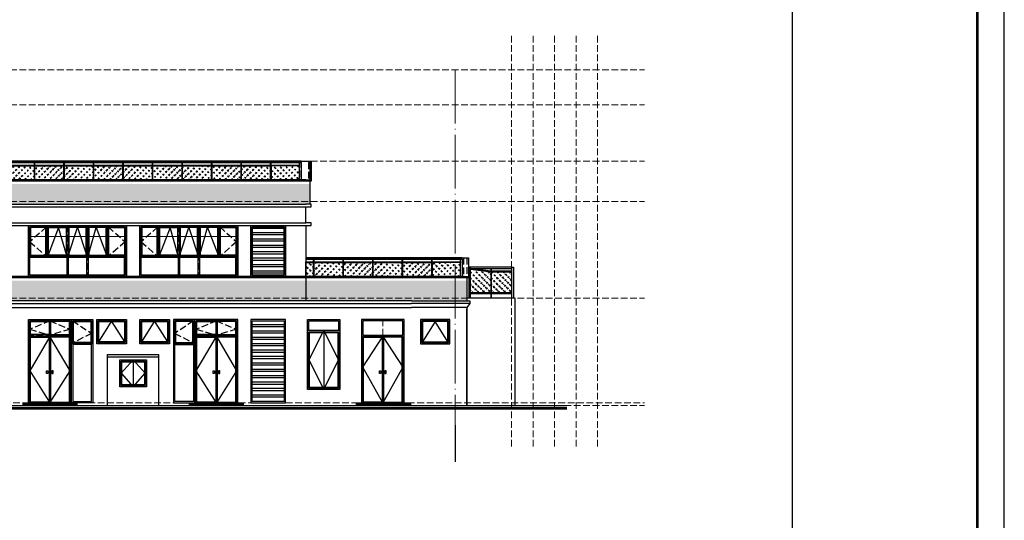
# Model space of a CAD drawing. Extents: x 447288 to 563800, y -194684 to 241749.
# Tile 71 of 91: x 527129 to 563800, y -868 to 17775. Entities that reach past the tile are written whole.
import ezdxf

# ---------------------------------------------------------------- set-up
doc = ezdxf.new("R2010")
doc.units = 0
doc.header["$LTSCALE"] = 1000
for name, pattern in [('__DASH', [0.35, 0.25, -0.1]), ('DASH', [0.35, 0.25, -0.1]), ('DOTE', [2.42, 2, -0.2, 0.02, -0.2])]:
    doc.linetypes.add(name, pattern=pattern)
doc.layers.add('A-ASIS', color=115, linetype='DASH', lineweight=0, plot=False)
for name, color, linetype in [('A-ELEV-HATCH', 8, 'Continuous'), ('A-ELEV-HRAL', 3, 'Continuous'), ('A-ELEV-WIN1', 135, 'Continuous'), ('A-GRND', 7, 'Continuous'), ('A-OVER', 7, 'Continuous'), ('A-PUB_HATCH', 8, 'Continuous'), ('AXIS', 3, 'Continuous'), ('PUB_TITLE', 4, 'Continuous'), ('STAIR', 2, 'Continuous')]:
    doc.layers.add(name, color=color, linetype=linetype)
doc.layers.add('DOTE', color=10, linetype='DOTE', lineweight=9)

# ---------------------------------------------------------------- blocks, each defined once
blk = doc.blocks.new('DFGHXD')
at = {"layer": 'A-OVER'}
h = blk.add_hatch(dxfattribs=at)
h.set_pattern_fill('玻璃1', color=8, scale=20)
h.set_pattern_definition([(45, (0, 8), (-97.976716, 97.976716), [44.8, -115.2]), (45, (19.2, 16), (-97.976716, 97.976716), [19.2, -140.8]), (45, (0, 16), (-97.976716, 97.976716), [32, -128]), (45, (9.6, 8), (107.48023, -107.48023), [40, -120]), (45, (0, 0), (-97.976716, 97.976716), [64, -96]), (45, (0, 24), (-97.976716, 97.976716), [16, -144])])
h.paths.add_polyline_path([(673792, 21102), (672722, 21102), (672722, 20577), (673792, 20577)])
at = {"layer": 'A-ELEV-HRAL', "color": 46}
for points in [[(672692, 21227), (672722, 21227), (672722, 20577), (672692, 20577)], [(672722, 21102), (673792, 21102), (673792, 21127), (672722, 21127)]]:
    blk.add_lwpolyline(points, close=True, dxfattribs=at)
at = {"layer": 'A-OVER', "color": 8}
blk.add_lwpolyline([(673792, 21102), (672722, 21102), (672722, 20577), (673792, 20577)], close=True, dxfattribs=at)
blk = doc.blocks.new('dfdsv')
at = {"layer": 'A-ELEV-WIN1'}
for points in [[(676749, 53234), (676749, 54234), (677749, 54234), (677749, 53234)], [(676799, 53284), (676799, 54184), (677699, 54184), (677699, 53284)], [(676824, 53309), (676824, 54159), (677674, 54159), (677674, 53309)]]:
    blk.add_lwpolyline(points, close=True, dxfattribs=at)
for points in [[(677248, 54234), (676799, 53734), (677249, 53234), (677699, 53734), (677249, 54234)], [(677248, 54234), (677249, 53234)]]:
    blk.add_lwpolyline(points, dxfattribs=at)
blk = doc.blocks.new('asdaf')
at = {"layer": 'A-OVER'}
blk.add_lwpolyline([(676299, 52534), (676299, 54434), (678199, 54434), (678199, 52534)], dxfattribs=at)
blk.add_lwpolyline([(676299, 54434), (678199, 54434), (678199, 54334), (676299, 54334)], close=True, dxfattribs=at)
blk.add_blockref('dfdsv', (0, 0), dxfattribs=at)
blk = doc.blocks.new('DFBDF')
at = {"layer": 'A-ASIS'}
for p, q in [((680799, 55734), (680799, 52634)), ((681599, 52634), (681599, 55734)), ((681599, 52634), (681599, 55734)), ((681599, 55134), (679999, 55134)), ((681599, 54835), (682399, 54835))]:
    blk.add_line(p, q, dxfattribs=at)
at = {"layer": 'A-ELEV-WIN1'}
for points in [[(679999, 55734), (682399, 55734), (682399, 52634), (681599, 52634), (681599, 52634), (679999, 52634), (679999, 52634), (679999, 52634)], [(680049, 55684), (681549, 55684), (681549, 55159), (680049, 55159)], [(680049, 55684), (680799, 55684), (680799, 55159), (680049, 55159)], [(680074, 55659), (680774, 55659), (680774, 55184), (680074, 55184)], [(680799, 55159), (681549, 55159), (681549, 55684), (680799, 55684)], [(680824, 55184), (681524, 55184), (681524, 55659), (680824, 55659)], [(681599, 55734), (682399, 55734), (682399, 52634), (681599, 52634)], [(681649, 55684), (682349, 55684), (682349, 54860), (681649, 54860)], [(681674, 55659), (682324, 55659), (682324, 54885), (681674, 54885)], [(680049, 55109), (680799, 55109), (680799, 52634), (680049, 52634)], [(680074, 55084), (680774, 55084), (680774, 52659), (680074, 52659)], [(681549, 55109), (680799, 55109), (680799, 52634), (681549, 52634)], [(681524, 55084), (680824, 55084), (680824, 52659), (681524, 52659)], [(682349, 54810), (681649, 54810), (681649, 52684), (682349, 52684)], [(680674, 53822), (680724, 53822), (680724, 53722), (680674, 53722)], [(680924, 53822), (680874, 53822), (680874, 53722), (680924, 53722)]]:
    blk.add_lwpolyline(points, close=True, dxfattribs=at)
at = {"layer": 'A-ELEV-WIN1', "linetype": '__DASH'}
for points in [[(680799, 55684), (680049, 55372), (680799, 55159)], [(680799, 55684), (681549, 55372), (680799, 55159)], [(681649, 55684), (682349, 55222), (681649, 54860)]]:
    blk.add_lwpolyline(points, dxfattribs=at)
at = {"layer": 'A-ELEV-WIN1'}
blk.add_lwpolyline([(680799, 55109), (680049, 53822), (680799, 52634), (681549, 53822), (680799, 55109)], dxfattribs=at)
at = {"layer": 'A-OVER'}
blk.add_lwpolyline([(679999, 55734), (682399, 55734), (682399, 52634), (682099, 52634), (682099, 52634), (680499, 52634), (680499, 52634), (679999, 52634)], close=True, dxfattribs=at)
blk = doc.blocks.new('ASDFF')
at = {"layer": 'A-ELEV-WIN1'}
for points in [[(676499, 55334), (677599, 55334), (677599, 54434), (676499, 54434)], [(676549, 55284), (677549, 55284), (677549, 54484), (676549, 54484)], [(676574, 55259), (677524, 55259), (677524, 54509), (676574, 54509)]]:
    blk.add_lwpolyline(points, close=True, dxfattribs=at)
blk.add_lwpolyline([(676574, 54509), (677049, 55259), (677524, 54509)], dxfattribs=at)
blk = doc.blocks.new('SDFGSDGF')
at = {"layer": 'A-ELEV-WIN1'}
h = blk.add_hatch(dxfattribs=at)
h.set_pattern_fill('ANSI32', color=256, scale=50, angle=315, style=0)
h.set_pattern_definition([(0, (0, 0), (6e-14, 238.125), []), (0, (79.38, -79.38), (6e-14, 238.125), [])])
h.paths.add_polyline_path([(678369, 55684), (679569, 55684), (679569, 52684), (678369, 52684)])
for points in [[(679619, 55734), (678319, 55734), (678319, 52634), (679619, 52634)], [(678369, 55684), (679569, 55684), (679569, 52684), (678369, 52684)]]:
    blk.add_lwpolyline(points, close=True, dxfattribs=at)
blk = doc.blocks.new('ASDFA')
at = {"layer": 'A-ELEV-WIN1'}
for points in [[(775291, 55134), (775291, 55534), (776499, 55534), (776499, 55134)], [(775341, 55134), (775341, 55484), (776449, 55484), (776449, 55134)], [(775898, 55134), (775341, 54034), (775899, 52934), (776449, 54034), (775899, 55134)], [(775898, 55134), (775899, 52934)]]:
    blk.add_lwpolyline(points, dxfattribs=at)
for points in [[(775291, 52934), (775291, 55134), (776499, 55134), (776499, 52934)], [(775341, 52984), (775341, 55084), (776449, 55084), (776449, 52984)], [(775366, 53009), (775366, 55059), (776424, 55059), (776424, 53009)]]:
    blk.add_lwpolyline(points, close=True, dxfattribs=at)
blk = doc.blocks.new('SDFGDSG')
at = {"layer": 'A-ELEV-WIN1'}
h = blk.add_hatch(dxfattribs=at)
h.set_pattern_fill('ANSI32', color=256, scale=50, angle=315, style=0)
h.set_pattern_definition([(0, (0, 3900), (6e-14, 238.125), []), (0, (79.38, 3820.63), (6e-14, 238.125), [])])
h.paths.add_polyline_path([(774329, 59184), (773129, 59184), (773129, 57384), (774329, 57384)])
for points in [[(773079, 59234), (774379, 59234), (774379, 57334), (773079, 57334)], [(773079, 59234), (774379, 59234), (774379, 57334), (773079, 57334)], [(774329, 59184), (773129, 59184), (773129, 57384), (774329, 57384)], [(773129, 59184), (774329, 59184), (774329, 57384), (773129, 57384)]]:
    blk.add_lwpolyline(points, close=True, dxfattribs=at)
blk = doc.blocks.new('DFGDGHR')
at = {"layer": 'A-OVER'}
h = blk.add_hatch(dxfattribs=at)
h.set_pattern_fill('玻璃1', color=8, scale=20)
h.set_pattern_definition([(45, (48967.07, 67708.13), (-97.976716, 97.976716), [44.8, -115.2]), (45, (48986.27, 67716.13), (-97.976716, 97.976716), [19.2, -140.8]), (45, (48967.07, 67716.13), (-97.976716, 97.976716), [32, -128]), (45, (48976.67, 67708.13), (107.48023, -107.48023), [40, -120]), (45, (48967.07, 67700.13), (-97.976716, 97.976716), [64, -96]), (45, (48967.07, 67724.13), (-97.976716, 97.976716), [16, -144])])
h.paths.add_polyline_path([(722759, 88447), (721689, 88447), (721689, 87922), (722759, 87922)])
at = {"layer": 'A-ELEV-HRAL', "color": 46}
for points in [[(721659, 88572), (721689, 88572), (721689, 87922), (721659, 87922)], [(721689, 88447), (722759, 88447), (722759, 88472), (721689, 88472)]]:
    blk.add_lwpolyline(points, close=True, dxfattribs=at)
at = {"layer": 'A-OVER', "color": 8}
blk.add_lwpolyline([(722759, 88447), (721689, 88447), (721689, 87922), (722759, 87922)], close=True, dxfattribs=at)
blk = doc.blocks.new('xfzds')
at = {"layer": 'A-ASIS', "color": 3, "linetype": '__DASH', "ltscale": 0.1}
for points in [[(735524, 67996), (734899, 67996), (734899, 67645), (735524, 67645)], [(737824, 67996), (738449, 67996), (738449, 67645), (737824, 67645)]]:
    blk.add_lwpolyline(points, close=True, dxfattribs=at)
at = {"layer": 'A-ASIS'}
for points in [[(735549, 68046), (735549, 66920)], [(736299, 68046), (736299, 66146)], [(737049, 68046), (737049, 66146)], [(737799, 68046), (737799, 66921)], [(734874, 66895), (738449, 66895)]]:
    blk.add_lwpolyline(points, dxfattribs=at)
at = {"layer": 'A-ASIS', "color": 2, "linetype": '__DASH', "ltscale": 0.1}
for points in [[(735574, 67996), (736274, 67996), (736274, 67645), (735574, 67645)], [(737024, 67996), (736324, 67996), (736324, 67645), (737024, 67645)], [(737774, 67996), (737074, 67996), (737074, 67645), (737774, 67645)]]:
    blk.add_lwpolyline(points, close=True, dxfattribs=at)
at = {"layer": 'A-ELEV-WIN1'}
for points in [[(734849, 68046), (738499, 68046), (738499, 66145), (734849, 66145)], [(734899, 67996), (738449, 67996), (738449, 66195), (734899, 66195)], [(735499, 67971), (734924, 67971), (734924, 66945), (735499, 66945)], [(735599, 67971), (736249, 67971), (736249, 66946), (735599, 66945)], [(736999, 67971), (736349, 67971), (736349, 66946), (736999, 66945)], [(737749, 67971), (737099, 67971), (737099, 66946), (737749, 66945)], [(737849, 67971), (738424, 67971), (738424, 66946), (737849, 66945)], [(734899, 66870), (736274, 66871), (736274, 66196), (734899, 66195)], [(737024, 66871), (736324, 66871), (736324, 66196), (737024, 66196)], [(738424, 66870), (737074, 66871), (737074, 66196), (738424, 66195)]]:
    blk.add_lwpolyline(points, close=True, dxfattribs=at)
for points in [[(734899, 66921), (734899, 67996), (735524, 67996), (735524, 66920)], [(736274, 66921), (736274, 67996), (735574, 67996), (735574, 66920)], [(736274, 66921), (735974, 67971), (735574, 66920)], [(737024, 66921), (737024, 67996), (736324, 67996), (736324, 66921)], [(736324, 66921), (736674, 67971), (737024, 66921)], [(737074, 66921), (737074, 67996), (737774, 67996), (737774, 66921)], [(737074, 66921), (737374, 67971), (737774, 66920)], [(738449, 66921), (738449, 67996), (737824, 67996), (737824, 66921)], [(734899, 66920), (738424, 66920)], [(734899, 66870), (738424, 66870)]]:
    blk.add_lwpolyline(points, dxfattribs=at)
at = {"layer": 'A-ELEV-WIN1', "linetype": '__DASH'}
for points in [[(735524, 67995), (734899, 67445), (735524, 66896)], [(737824, 67995), (738449, 67445), (737824, 66896)]]:
    blk.add_lwpolyline(points, dxfattribs=at)

msp = doc.modelspace()

# ---------------------------------------------------------------- hatches: boundary and pattern name
at = {"layer": 'A-ELEV-HATCH'}
h = msp.add_hatch(dxfattribs=at)
h.set_pattern_fill('DOTS', color=256, scale=100, style=0)
h.set_pattern_definition([(360, (-312626.91, -925.8), (79.375, 158.75), [0, -158.75])])
h.paths.add_polyline_path([(515969.2, 15857.1), (509607.2, 15857.1), (508707.2, 15157.1), (489088.2, 15157.1), (489088.2, 14607.1), (525788.2, 14607.1), (525788.2, 15157.1), (516869.2, 15157.1)])
h.paths.add_polyline_path([(519169.2, 12457.1), (505988.2, 12457.1), (505337.2, 12457.1), (504437.2, 11657.1), (491999.2, 11657.1), (491099.2, 12457.1), (472318.6, 12457.1), (472318.6, 12257.1), (472318.6, 10907.1), (537787.6, 10907.4), (537938.2, 10907.2), (537938.2, 11657.1), (520069.2, 11657.1)])
h.paths.add_polyline_path([(543788.2, 8057.1), (523465.9, 8057.1), (522565.9, 8857.1), (502610.4, 8857.1), (501710.4, 8057.1), (494215.9, 8057.1), (493315.9, 8857.1), (472318.6, 8857.1), (472318.6, 7507.1), (472318.6, 7307.1), (541715.8, 7307.1), (543788.2, 7307.1)])
at = {"layer": 'A-OVER'}
h = msp.add_hatch(dxfattribs=at)
h.set_pattern_fill('玻璃1', color=8, scale=20)
h.set_pattern_definition([(45, (-129635.98, -16612.43), (-97.976716, 97.976716), [44.8, -115.2]), (45, (-129616.78, -16604.43), (-97.976716, 97.976716), [19.2, -140.8]), (45, (-129635.98, -16604.43), (-97.976716, 97.976716), [32, -128]), (45, (-129626.38, -16612.43), (107.48023, -107.48023), [40, -120]), (45, (-129635.98, -16620.43), (-97.976716, 97.976716), [64, -96]), (45, (-129635.98, -16596.43), (-97.976716, 97.976716), [16, -144])])
h.paths.add_polyline_path([(537548.2, 12332.1), (536493.2, 12332.1), (536493.2, 11807.1), (537548.2, 11807.1)])
h = msp.add_hatch(dxfattribs=at)
h.set_pattern_fill('玻璃1', color=8, scale=20)
h.set_pattern_definition([(45, (-172603.05, -49019.03), (-97.976716, 97.976716), [44.8, -115.2]), (45, (-172583.85, -49011.03), (-97.976716, 97.976716), [19.2, -140.8]), (45, (-172603.05, -49011.03), (-97.976716, 97.976716), [32, -128]), (45, (-172593.45, -49019.03), (107.48023, -107.48023), [40, -120]), (45, (-172603.05, -49027.03), (-97.976716, 97.976716), [64, -96]), (45, (-172603.05, -49003.03), (-97.976716, 97.976716), [16, -144])])
h.paths.add_polyline_path([(537788.2, 8727.1), (538063.2, 8727.1), (538063.2, 8207.1), (537788.2, 8207.1)])
h = msp.add_hatch(dxfattribs=at)
h.set_pattern_fill('玻璃1', color=8, scale=20)
h.set_pattern_definition([(45, (-123635.98, -20262.43), (-97.976716, 97.976716), [44.8, -115.2]), (45, (-123616.78, -20254.43), (-97.976716, 97.976716), [19.2, -140.8]), (45, (-123635.98, -20254.43), (-97.976716, 97.976716), [32, -128]), (45, (-123626.38, -20262.43), (107.48023, -107.48023), [40, -120]), (45, (-123635.98, -20270.43), (-97.976716, 97.976716), [64, -96]), (45, (-123635.98, -20246.43), (-97.976716, 97.976716), [16, -144])])
h.paths.add_polyline_path([(543548.2, 8727.1), (542493.2, 8727.1), (542493.2, 8207.1), (543548.2, 8207.1)])
h = msp.add_hatch(dxfattribs=at)
h.set_pattern_fill('玻璃1', color=8, scale=20)
h.set_pattern_definition([(45, (110359.15, 42520.37), (-97.976716, 97.976716), [44.8, -115.2]), (45, (110378.35, 42528.37), (-97.976716, 97.976716), [19.2, -140.8]), (45, (110359.15, 42528.37), (-97.976716, 97.976716), [32, -128]), (45, (110368.75, 42520.37), (107.48023, -107.48023), [40, -120]), (45, (110359.15, 42512.37), (-97.976716, 97.976716), [64, -96]), (45, (110359.15, 42536.37), (-97.976716, 97.976716), [16, -144])])
h.paths.add_polyline_path([(543923.2, 8382.1), (544673.2, 8382.1), (544673.2, 7607.1), (543923.2, 7607.1)])
h = msp.add_hatch(dxfattribs=at)
h.set_pattern_fill('玻璃1', color=8, scale=20)
h.set_pattern_definition([(45, (111139.12, 42520.37), (-97.976716, 97.976716), [44.8, -115.2]), (45, (111158.32, 42528.37), (-97.976716, 97.976716), [19.2, -140.8]), (45, (111139.12, 42528.37), (-97.976716, 97.976716), [32, -128]), (45, (111148.72, 42520.37), (107.48023, -107.48023), [40, -120]), (45, (111139.12, 42512.37), (-97.976716, 97.976716), [64, -96]), (45, (111139.12, 42536.37), (-97.976716, 97.976716), [16, -144])])
h.paths.add_polyline_path([(544703.2, 8382.1), (545453.1, 8382.1), (545453.1, 7607.1), (544703.2, 7607.1)])
at = {"layer": 'A-PUB_HATCH'}
h = msp.add_hatch(dxfattribs=at)
h.set_pattern_fill('普通砖', color=256, scale=10, angle=135)
h.set_pattern_definition([(180, (-12437.692, -12.693), (-2e-15, -25.00001), [])])
h.paths.add_polyline_path([(527253.2, 3407.1), (527253.2, 3507.1), (529253.2, 3507.1), (529253.2, 3407.1)])
h = msp.add_hatch(dxfattribs=at)
h.set_pattern_fill('普通砖', color=256, scale=10, angle=135)
h.set_pattern_definition([(180, (-6237.692, -12.696), (-2e-15, -25.00001), [])])
h.paths.add_polyline_path([(533453.2, 3407.1), (533453.2, 3507.1), (535453.2, 3507.1), (535453.2, 3407.1)])
h = msp.add_hatch(dxfattribs=at)
h.set_pattern_fill('普通砖', color=256, scale=10, angle=135)
h.set_pattern_definition([(180, (-12.693, -12.693), (-2e-15, -25.00001), [])])
h.paths.add_polyline_path([(539678.2, 3407.1), (539678.2, 3507.1), (541678.2, 3507.1), (541678.2, 3407.1)])

# ---------------------------------------------------------------- linework, layer by layer
at = {"layer": 'A-ASIS'}
for p, q in [((545450.7, 17179.8), (545450.7, 1793.8)), ((546250.7, 17179.8), (546250.7, 1793.8)), ((547050.7, 17179.8), (547050.7, 1793.8)), ((547850.7, 17179.8), (547850.7, 1793.8)), ((548650.7, 17179.8), (548650.7, 1793.8)), ((466217, 15907.1), (550402, 15907.1)), ((466217.6, 14607.1), (550402.6, 14607.1)), ((466217.6, 12507.1), (550402.6, 12507.1)), ((466217.6, 11007.1), (550402.6, 11007.1)), ((466217.6, 7407.1), (550402.6, 7407.1)), ((533653.2, 3507.1), (533653.2, 6607.1)), ((533653.2, 3507.1), (533653.2, 6607.1)), ((534453.2, 6607.1), (534453.2, 3507.1)), ((539853.2, 3507.1), (539853.2, 6607.1)), ((540653.2, 6607.1), (540653.2, 3507.1)), ((533653.2, 6007.1), (535253.2, 6007.1)), ((533653.1, 5708), (532853.1, 5708)), ((466217.6, 3407.1), (550402.6, 3407.1)), ((489088.2, 3507.1), (550402.6, 3507.1))]:
    msp.add_line(p, q, dxfattribs=at)
at = {"layer": 'A-ELEV-HRAL', "color": 46}
for p, q in [((545453.2, 8557.1), (543923.2, 8557.1)), ((543923.2, 8512.1), (544673.2, 8512.1)), ((544673.2, 8407.1), (543923.2, 8507.1)), ((543923.2, 8482.1), (544673.2, 8382.1)), ((544673.2, 8512.1), (544673.2, 8407.1)), ((544673.2, 8512.1), (544703.2, 8512.1)), ((544703.2, 8512.1), (545453.2, 8512.1)), ((544703.2, 8407.1), (544703.2, 8512.1)), ((544673.2, 8407.1), (544673.2, 8382.1)), ((544673.2, 8382.1), (544673.2, 7607.1)), ((545453.2, 8407.1), (544703.2, 8407.1)), ((544703.2, 8382.1), (544703.2, 8407.1)), ((544703.2, 8382.1), (545453.2, 8382.1)), ((544703.2, 7607.1), (544703.2, 8382.1)), ((544673.2, 7607.1), (543923.2, 7607.1)), ((543923.2, 7582.1), (544673.2, 7582.1)), ((544673.2, 7607.1), (544673.2, 7582.1)), ((544673.2, 7582.1), (544673.2, 7407.1)), ((545453.2, 7607.1), (544703.2, 7607.1)), ((544703.2, 7582.1), (544703.2, 7607.1)), ((544703.2, 7407.1), (544703.2, 7582.1)), ((544703.2, 7582.1), (545453.2, 7582.1))]:
    msp.add_line(p, q, dxfattribs=at)
for points in [[(525788.2, 12457.1), (537608.2, 12457.1), (537608.2, 12507.1), (525788.2, 12507.1)], [(537788.2, 8857.1), (543608.2, 8857.1), (543608.2, 8907.1), (537788.2, 8907.1)], [(543923.2, 7407.1), (543923.2, 8557.1), (543853.2, 8557.1), (543853.2, 7407.1)], [(545453.2, 7407.1), (545453.2, 8557.1), (545523.2, 8557.1), (545523.2, 7407.1)], [(543853.2, 3407.1), (543853.2, 3407.1), (543923.2, 3407.1)], [(545523.2, 3407.1), (545523.2, 3407.1), (545453.2, 3407.1)]]:
    msp.add_lwpolyline(points, dxfattribs=at)
for points in [[(537548.2, 12332.1), (536493.2, 12332.1), (536493.2, 12357.1), (537548.2, 12357.1)], [(537608.2, 11807.1), (537548.2, 11807.1), (537548.2, 12457.1), (537608.2, 12457.1)], [(538093.2, 8857.1), (538063.2, 8857.1), (538063.2, 8207.1), (538093.2, 8207.1)], [(543608.2, 8207.1), (543548.2, 8207.1), (543548.2, 8857.1), (543608.2, 8857.1)], [(538063.2, 8727.1), (537788.2, 8727.1), (537788.2, 8752.1), (538063.2, 8752.1)], [(543548.2, 8727.1), (542493.2, 8727.1), (542493.2, 8752.1), (543548.2, 8752.1)]]:
    msp.add_lwpolyline(points, close=True, dxfattribs=at)
at = {"layer": 'A-ELEV-WIN1'}
for p, q in [((541453.2, 6607.1), (539853.2, 6607.1)), ((539853.2, 6607.1), (539853.2, 3507.1)), ((541453.2, 3507.1), (541453.2, 6607.1)), ((539853.2, 3507.1), (540953.2, 3507.1)), ((540953.2, 3507.1), (540953.2, 3507.1)), ((540953.2, 3507.1), (541453.2, 3507.1))]:
    msp.add_line(p, q, dxfattribs=at)
for points in [[(535253.2, 6607.1), (532853.2, 6607.1), (532853.2, 3507.1), (533653.2, 3507.1), (533653.2, 3507.1), (535253.2, 3507.1), (535253.2, 3507.1), (535253.2, 3507.1)], [(533653.2, 6607.1), (532853.2, 6607.1), (532853.2, 3507.1), (533653.2, 3507.1)], [(533603.2, 6557.1), (532903.2, 6557.1), (532903.1, 5733), (533603.1, 5733)], [(533578.2, 6532.1), (532928.2, 6532.1), (532928.1, 5758), (533578.1, 5758)], [(535203.2, 6557.1), (533703.2, 6557.1), (533703.2, 6032.1), (535203.2, 6032.1)], [(534453.2, 6032.1), (533703.2, 6032.1), (533703.2, 6557.1), (534453.2, 6557.1)], [(534428.2, 6057.1), (533728.2, 6057.1), (533728.2, 6532.1), (534428.2, 6532.1)], [(535203.2, 6557.1), (534453.2, 6557.1), (534453.2, 6032.1), (535203.2, 6032.1)], [(535178.2, 6532.1), (534478.2, 6532.1), (534478.2, 6057.1), (535178.2, 6057.1)], [(541403.2, 6557.1), (539903.2, 6557.1), (539903.2, 6032.1), (541403.2, 6032.1)], [(533703.2, 5982.1), (534453.2, 5982.1), (534453.2, 3507.1), (533703.2, 3507.1)], [(533728.2, 5957.1), (534428.2, 5957.1), (534428.2, 3532.1), (533728.2, 3532.1)], [(535203.2, 5982.1), (534453.2, 5982.1), (534453.2, 3507.1), (535203.2, 3507.1)], [(535178.2, 5957.1), (534478.2, 5957.1), (534478.2, 3532.1), (535178.2, 3532.1)], [(539903.2, 5982.1), (540653.2, 5982.1), (540653.2, 3507.1), (539903.2, 3507.1)], [(539928.2, 5957.1), (540628.2, 5957.1), (540628.2, 3532.1), (539928.2, 3532.1)], [(541403.2, 5982.1), (540653.2, 5982.1), (540653.2, 3507.1), (541403.2, 3507.1)], [(541378.2, 5957.1), (540678.2, 5957.1), (540678.2, 3532.1), (541378.2, 3532.1)], [(532903.1, 5683), (533603.1, 5683), (533603.2, 3557.1), (532903.2, 3557.1)], [(534328.2, 4694.6), (534378.2, 4694.6), (534378.2, 4594.6), (534328.2, 4594.6)], [(534578.2, 4694.6), (534528.2, 4694.6), (534528.2, 4594.6), (534578.2, 4594.6)], [(540528.2, 4694.6), (540578.2, 4694.6), (540578.2, 4594.6), (540528.2, 4594.6)], [(540778.2, 4694.6), (540728.2, 4694.6), (540728.2, 4594.6), (540778.2, 4594.6)]]:
    msp.add_lwpolyline(points, close=True, dxfattribs=at)
at = {"layer": 'A-ELEV-WIN1', "linetype": '__DASH'}
for points in [[(533603.2, 6557.1), (532903.2, 6094.6), (533603.1, 5733)], [(534453.2, 6557.1), (533703.2, 6244.6), (534453.2, 6032.1)], [(534453.2, 6557.1), (535203.2, 6244.6), (534453.2, 6032.1)]]:
    msp.add_lwpolyline(points, dxfattribs=at)
at = {"layer": 'A-ELEV-WIN1'}
for points in [[(534453.2, 5982.1), (535203.2, 4694.6), (534453.2, 3507.1), (533703.2, 4694.6), (534453.2, 5982.1)], [(540653.2, 5982.1), (541403.2, 4832.1), (540653.2, 3507.1), (539903.2, 4832.1), (540653.2, 5982.1)]]:
    msp.add_lwpolyline(points, dxfattribs=at)
at = {"layer": 'A-GRND'}
msp.add_line((469878.8, 3407.1), (547509.3, 3407.1), dxfattribs=at)
at = {"layer": 'A-GRND', "const_width": 100}
msp.add_lwpolyline([(469878.8, 3307.1), (547509.3, 3307.1)], dxfattribs=at)
at = {"layer": 'A-OVER'}
for points in [[(537788.2, 11807.1), (520088.2, 11807.1), (519188.2, 12507.1), (505988.2, 12507.1)], [(525788.2, 12507.2), (537608.2, 12507.1)], [(537503.2, 12507.4), (537988.2, 12507.4), (537988.2, 12457.4), (537938.2, 12457.4)], [(537988.2, 12507.4), (537988.2, 12457.4), (537988.2, 12457.4), (537987.9, 11807.1)], [(537937.9, 11757.1), (520069.2, 11757.1), (519169.2, 12457.1), (505988.2, 12457.1)], [(520088.2, 11807.1), (537987.9, 11807.1), (537987.9, 11757.1), (537938.2, 11757.1)], [(537938.2, 11757.1), (537938.2, 10907.4)], [(472318.6, 10907.1), (537787.6, 10907.4)], [(519773.2, 10107.3), (537787.6, 10107.4)], [(537787.6, 10107.4), (537788.2, 8207.1)], [(543688.2, 8207.1), (523488.2, 8207.1), (522588.2, 8907.1), (502588.2, 8907.1)], [(543788.2, 8157.1), (523465.9, 8157.1), (522565.9, 8857.1), (502610.4, 8857.1)], [(537788.2, 8907.1), (543688.2, 8907.1)], [(543608.2, 8907.1), (543838.2, 8907.1), (543838.2, 8207.1)], [(523488.2, 8207.1), (543838.2, 8207.1), (543838.2, 8157.1), (543788.2, 8157.1)], [(537788.2, 8207.1), (537788.2, 7307.1)], [(543688.2, 8207.1), (543788.2, 8207.1), (543838.2, 8207.1), (543838.2, 8157.1), (543788.2, 8157.1)], [(543788.2, 8157.1), (543788.2, 7407.1)], [(543788.2, 8157.1), (543788.2, 7307.1)], [(541715.8, 7307.1), (472168.6, 7307.1), (472168.6, 7207.1), (472318.6, 7057.1), (541715.8, 7057.1)], [(472168.6, 7207.1), (541715.8, 7207.1)], [(541715.8, 7307.1), (543890, 7307.1), (543890, 7207.1), (543788.2, 7057.1), (541715.8, 7057.1)], [(543890, 7207.1), (541715.8, 7207.1)], [(543788.2, 7057.1), (543788.2, 6057.1)], [(543788.2, 7057.1), (543788.2, 6307.1)], [(543788.2, 3407.1), (543788.2, 6207.1), (543788.2, 6207.1), (543788.2, 6307.1), (543788.2, 6307.1), (543788.2, 7007.1)]]:
    msp.add_lwpolyline(points, dxfattribs=at)
at = {"layer": 'A-OVER', "linetype": '__DASH'}
for points in [[(537553.2, 12506.8), (537553.2, 11807.1)], [(537988.2, 12457.4), (537938.2, 12457.4), (537938.2, 11807.1)]]:
    msp.add_lwpolyline(points, dxfattribs=at)
at = {"layer": 'A-OVER', "elevation": 64.4}
for points in [[(537937.5, 12507.4), (537937.5, 12457.4), (537937.5, 12457.4), (537937.5, 11807.3)], [(472318.5, 10807.1), (537787.6, 10807.1)], [(537987.5, 10907.1), (537787.5, 10907.1)], [(537787.6, 10107.4), (537987.5, 10107.4), (537987.5, 10207.1), (537787.6, 10207.1), (537787.6, 10807.1), (537987.5, 10807.1), (537987.5, 10907.1)], [(472318.5, 10207.1), (537787.6, 10207.1)]]:
    msp.add_lwpolyline(points, dxfattribs=at)
at = {"layer": 'A-OVER', "color": 8}
for points in [[(537548.2, 12332.1), (536493.2, 12332.1), (536493.2, 11807.1), (537548.2, 11807.1)], [(537788.2, 8727.1), (538063.2, 8727.1), (538063.2, 8207.1), (537788.2, 8207.1)], [(543548.2, 8727.1), (542493.2, 8727.1), (542493.2, 8207.1), (543548.2, 8207.1)]]:
    msp.add_lwpolyline(points, close=True, dxfattribs=at)
at = {"layer": 'A-OVER', "linetype": '__DASH', "elevation": 64.4}
msp.add_lwpolyline([(537937.5, 12457.4), (537887.5, 12457.4), (537887.5, 11807.3)], dxfattribs=at)
at = {"layer": 'A-OVER', "color": 8, "linetype": '__DASH'}
for points in [[(543653.2, 8902.1), (543653.2, 8207.1)], [(543788.2, 8907.1), (543788.2, 8207.1)]]:
    msp.add_lwpolyline(points, dxfattribs=at)
at = {"layer": 'A-OVER'}
for points in [[(535253.2, 6607.1), (532853.2, 6607.1), (532853.2, 3507.1), (533153.2, 3507.1), (533153.2, 3507.1), (534753.2, 3507.1), (534753.2, 3507.1), (535253.2, 3507.1)], [(527253.2, 3507.1), (529253.2, 3507.1), (529253.2, 3407.1), (527253.2, 3407.1)], [(533453.2, 3507.1), (535453.2, 3507.1), (535453.2, 3407.1), (533453.2, 3407.1)], [(539678.2, 3407.1), (539678.2, 3507.1), (541678.2, 3507.1), (541678.2, 3407.1)]]:
    msp.add_lwpolyline(points, close=True, dxfattribs=at)
at = {"layer": 'AXIS'}
msp.add_line((543353.2, 2678.2), (543353.2, 1308.1), dxfattribs=at)
at = {"layer": 'DOTE'}
msp.add_line((543353.2, 15907.1), (543353.2, 2232.8), dxfattribs=at)
at = {"layer": 'PUB_TITLE'}
msp.add_line((555899.9, 38304.8), (555899.9, -19095.2), dxfattribs=at)
msp.add_lwpolyline([(563799.9, -20095), (563799.9, 39305), (458699.9, 39305), (458699.9, -20095)], close=True, dxfattribs=at)
at = {"layer": 'PUB_TITLE', "const_width": 100}
msp.add_lwpolyline([(562799.9, -19095), (562799.9, 38305), (461199.9, 38305), (461199.9, -19095)], close=True, dxfattribs=at)
at = {"layer": 'STAIR'}
msp.add_lwpolyline([(543788.2, 7057.1), (543788.2, 3407.1), (545588.2, 3407.1), (545588.2, 7407.1), (543788.2, 7407.1)], dxfattribs=at)

# ---------------------------------------------------------------- block references
at = {"layer": 'A-OVER', "xscale": -1}
for name, p in [('DFGDGHR', (1249351.9, -76115)), ('DFGDGHR', (1250451.9, -76115)), ('DFGDGHR', (1251551.9, -76115)), ('DFGDGHR', (1252651.9, -76115)), ('DFGDGHR', (1253751.9, -76115)), ('DFGDGHR', (1254851.9, -76115)), ('DFGDGHR', (1255951.9, -76115)), ('DFGDGHR', (1257051.9, -76115)), ('DFGDGHR', (1258151.9, -76115)), ('DFGHXD', (1211884.9, -12369.9)), ('DFGHXD', (1212984.9, -12369.9)), ('DFGHXD', (1214084.9, -12369.9)), ('DFGHXD', (1215184.9, -12369.9)), ('ASDFF', (1219652.4, -48727))]:
    msp.add_blockref(name, p, dxfattribs=at)
at = {"layer": 'A-OVER'}
for name, p in [('xfzds', (-207395.6, -57938.3)), ('xfzds', (-203245.6, -57938.3)), ('SDFGDSG', (-237345.6, -49127)), ('DFBDF', (-152546, -49127)), ('ASDFF', (-146496, -48727)), ('ASDFF', (-144896, -48727)), ('SDFGSDGF', (-142586, -49127)), ('ASDFA', (-237445.6, -48927)), ('asdaf', (-145896, -49127))]:
    msp.add_blockref(name, p, dxfattribs=at)

doc.saveas('drawing.dxf')
